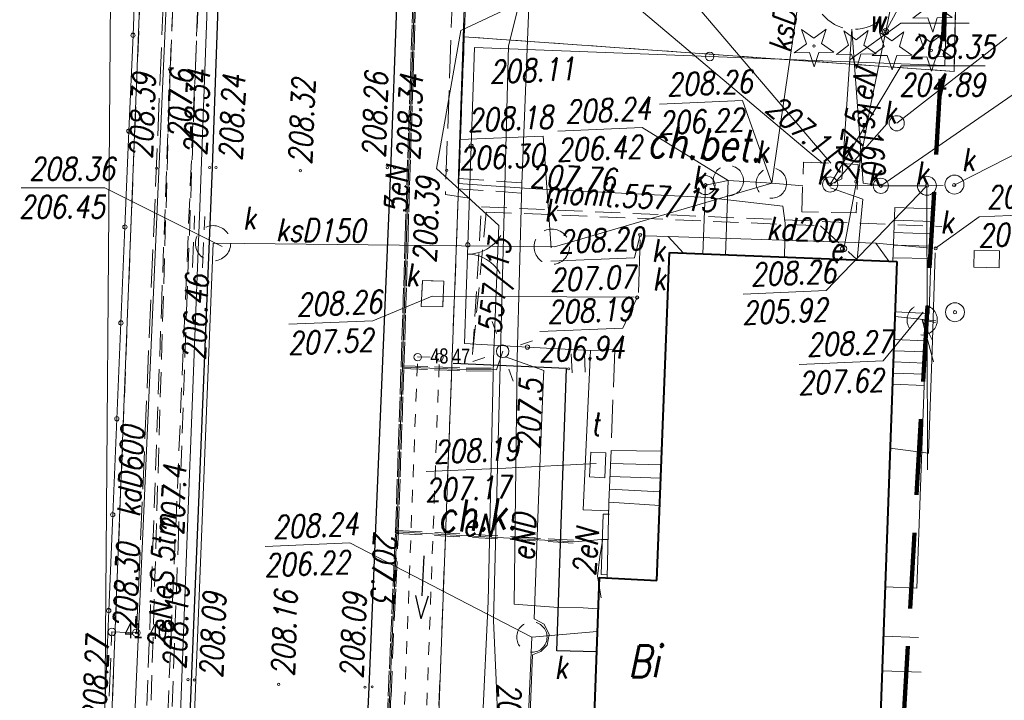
# Model space of a CAD drawing. Extents: x 6591072 to 6591270, y 5674713 to 5675005.
# Tile 20 of 37: x 6591211 to 6591250, y 5674869 to 5674895. Entities that reach past the tile are written whole.
import ezdxf
from ezdxf.enums import TextEntityAlignment as Align

# ---------------------------------------------------------------- set-up
doc = ezdxf.new("R2010")
doc.units = 0
doc.header["$PDMODE"] = 33
doc.header["$PDSIZE"] = 0.3
for name, pattern in [('1', [0]), ('2', [1.5, 1, -0.5]), ('BGT', [0]), ('BPB', [1.5, 1, -0.5]), ('BUD', [0]), ('KOC', [2, 1.5, -0.5]), ('KOJ', [0]), ('KOR', [1, 0.5, -0.5]), ('KOU', [1.5, 1, -0.5]), ('SCH', [0]), ('UBE', [1.5, 1, -0.5]), ('UOK', [1.5, 1, -0.5]), ('UOT', [1.5, 1, -0.5]), ('UPE', [0]), ('UPG', [0]), ('UPK', [0]), ('UPT', [0]), ('UPW', [0]), ('UXE', [1.5, 1, -0.5]), ('UXT', [1.5, 1, -0.5]), ('WRC', [0])]:
    doc.linetypes.add(name, pattern=pattern)
doc.layers.get('0').update_dxf_attribs({"color": 250, "linetype": 'CONTINUOUS', "lineweight": 100})
for name, color, linetype, lineweight in [('Dzialki', 7, '1', 18), ('EBTPO_L_12', 250, '1', 18), ('EBTPO_L_13', 250, '1', 18), ('EBUPP_L_1', 250, 'BUD', 40), ('ENERGETYKA_L_0', 1, 'UXE', 18), ('ENERGETYKA_T_0', 1, 'CONTINUOUS', 18), ('EUZPU_L_3', 142, 'CONTINUOUS', 18), ('Kontury', 90, '1', 18), ('Numery_konturow', 90, 'CONTINUOUS', 13), ('SDROK_T_1', 7, 'CONTINUOUS', 18), ('SDRPK_L_3', 7, 'KOJ', 25), ('SDRPK_L_5', 7, 'KOC', 18), ('SZOPO_L_0', 7, 'BGT', 18), ('SZOPO_L_1', 7, '2', 18), ('SZOPO_T_0', 7, 'CONTINUOUS', 18), ('SZWPW_T_1', 7, 'CONTINUOUS', 25), ('SZZPZ_T_0', 7, 'CONTINUOUS', 18), ('TELEFONY_L_0', 30, 'UXT', 18), ('TELEFONY_T_0', 30, 'CONTINUOUS', 18), ('TELEFONY_T_3', 30, 'CONTINUOUS', 18), ('UEEOA_T_3', 1, 'CONTINUOUS', 18), ('UEEOA_T_9', 1, 'CONTINUOUS', 18), ('UEEOC_T_0', 1, 'CONTINUOUS', 18), ('UEEOC_T_1', 1, 'CONTINUOUS', 18), ('UEEOO_T_0', 1, 'CONTINUOUS', 18), ('UEEOO_T_1', 1, 'CONTINUOUS', 18), ('UEEPB_L_0', 1, 'UBE', 18), ('UEEPB_L_1', 1, 'UBE', 18), ('UEEPON_L_0', 1, 'UPE', 18), ('UEEPON_L_1', 1, 'UPE', 18), ('UGGOC_T_0', 2, 'CONTINUOUS', 18), ('UGGPON_L_1', 2, 'UPG', 18), ('UKKOA_T_13', 36, 'CONTINUOUS', 18), ('UKKOA_T_20', 36, 'CONTINUOUS', 18), ('UKKOA_T_22', 36, 'CONTINUOUS', 18), ('UKKOA_T_24', 36, 'CONTINUOUS', 18), ('UKKOA_T_25', 36, 'CONTINUOUS', 18), ('UKKOA_T_3', 36, 'CONTINUOUS', 18), ('UKKOA_T_4', 36, 'CONTINUOUS', 18), ('UKKOC_T_1', 36, 'CONTINUOUS', 18), ('UKKOC_T_3', 36, 'CONTINUOUS', 18), ('UKKOC_T_4', 36, 'CONTINUOUS', 18), ('UKKOC_T_7', 36, 'CONTINUOUS', 18), ('UKKOC_T_8', 36, 'CONTINUOUS', 18), ('UKKOO_T_0', 36, 'CONTINUOUS', 18), ('UKKOO_T_1', 36, 'CONTINUOUS', 18), ('UKKOO_T_7', 36, 'CONTINUOUS', 18), ('UKKPA_L_1', 36, 'UOK', 18), ('UKKPA_L_4', 36, 'UOK', 18), ('UKKPA_L_5', 36, 'UOK', 18), ('UKKPOD_L_1', 36, 'UPK', 18), ('UKKPOL_L_0', 36, 'UPG', 18), ('UKKPOL_L_1', 36, 'UPG', 18), ('UKKPOM_L_0', 36, 'UPG', 18), ('UKKPOM_L_1', 36, 'UPG', 18), ('UKKPOP_L_0', 36, 'UPG', 18), ('UKKPOP_L_1', 36, 'UPG', 18), ('UTTOA_T_3', 30, 'CONTINUOUS', 18), ('UTTOC_T_3', 30, 'CONTINUOUS', 18), ('UTTOO_T_2', 30, 'CONTINUOUS', 18), ('UTTPA_L_10', 30, '1', 18), ('UTTPA_L_7', 30, 'UOT', 18), ('UTTPOM_L_1', 30, 'UPT', 18), ('UWWOA_T_2', 5, 'CONTINUOUS', 18), ('UWWOA_T_7', 5, 'CONTINUOUS', 18), ('UWWOC_T_2', 5, 'CONTINUOUS', 18), ('UWWPL_L_0', 5, 'UPW', 18), ('UWWPM_L_1', 5, 'UPW', 18), ('WUKOS_T_1', 7, 'CONTINUOUS', 18), ('WWRPH_L_0', 23, '1', 13), ('ZAKRES', 250, '2', 100)]:
    doc.layers.add(name, color=color, linetype=linetype, lineweight=lineweight)
doc.layers.add('KTKR', color=7, linetype='CONTINUOUS', lineweight=25, true_color=0x0a0909)
for name, color, linetype, lineweight, plot in [('PP$$O', 209, 'CONTINUOUS', 13, False), ('PPULO', 181, 'CONTINUOUS', 13, False), ('PPULP', 181, 'CONTINUOUS', 13, False), ('PPUZO', 230, 'CONTINUOUS', 13, False), ('PPUZP', 230, 'CONTINUOUS', 13, False)]:
    doc.layers.add(name, color=color, linetype=linetype, lineweight=lineweight, plot=plot)
doc.styles.add('K1_ACAD', font='romans.shx', dxfattribs={"width": 0.8, "oblique": 12})
doc.styles.add('OPIS_PIK', font='txt', dxfattribs={"width": 0.8, "height": 1.2})
doc.styles.get("Standard").update_dxf_attribs({"font": 'Simplex.SHX', "width": 0.75})

# ---------------------------------------------------------------- blocks, each defined once
blk = doc.blocks.new('other_WSU')
at = {"linetype": 'Continuous'}
blk.add_circle((0, 0), 0.045, dxfattribs=at)
blk = doc.blocks.new('other_LAT')
at = {"linetype": 'Continuous'}
for p, q in [((0, 0.75), (0, 1.25)), ((-1.25, 0), (-0.75, 0)), ((0.75, 0), (1.25, 0)), ((0, -0.75), (0, -1.25))]:
    blk.add_line(p, q, dxfattribs=at)
blk = doc.blocks.new('other_SLS')
at = {"linetype": 'Continuous'}
blk.add_circle((0, 0), 0.25, dxfattribs=at)
blk = doc.blocks.new('ARM')
at = {"linetype": 'Continuous'}
blk.add_circle((0, 0), 0.125, dxfattribs=at)
blk = doc.blocks.new('other_UGE')
at = {"linetype": 'Continuous'}
blk.add_circle((0, 0), 0.0625, dxfattribs=at)
blk = doc.blocks.new('other_UKK')
at = {"linetype": 'Continuous'}
blk.add_circle((0, 0), 0.375, dxfattribs=at)
blk = doc.blocks.new('other_WLZ')
at = {"linetype": 'Continuous'}
blk.add_circle((0, 0), 0.3, dxfattribs=at)
blk = doc.blocks.new('other_UGK')
at = {"linetype": 'Continuous'}
blk.add_circle((0, 0), 0.0625, dxfattribs=at)
blk = doc.blocks.new('other_BGB')
at = {"linetype": 'Continuous'}
for centre, start, end in [((-1.5, 0), 359.9995, 60), ((1.5, 0), 120, 180.0005)]:
    blk.add_arc(centre, 1.5, start, end, dxfattribs=at)
blk = doc.blocks.new('TRA1')
at = {"linetype": 'Continuous'}
for p, q in [((-0.2625, -0.375), (-0.2625, 0.375)), ((0.2625, -0.375), (0.2625, 0.375))]:
    blk.add_line(p, q, dxfattribs=at)
blk = doc.blocks.new('other_DIN')
at = {"linetype": 'Continuous'}
for p, q in [((-0.3012, 0.09375), (-0.4937, 0.6621)), ((-0.4937, 0.6621), (-0.0039, 0.31545)), ((-0.0039, 0.31545), (0.4771, 0.67415)), ((0.4771, 0.67415), (0.2988, 0.1012)), ((-0.78225, -0.26495), (-0.3012, 0.09375)), ((0.2988, 0.1012), (0.7886, -0.24545)), ((-0.18225, -0.2575), (-0.78225, -0.26495)), ((0.01025, -0.82585), (-0.18225, -0.2575)), ((0.1886, -0.2529), (0.01025, -0.82585)), ((0.7886, -0.24545), (0.1886, -0.2529))]:
    blk.add_line(p, q, dxfattribs=at)
blk = doc.blocks.new('other_DIG')
at = {"linetype": 'Continuous'}
for p, q in [((-0.3012, 0.09375), (-0.4937, 0.6621)), ((-0.4937, 0.6621), (-0.0039, 0.31545)), ((-0.0039, 0.31545), (0.4771, 0.67415)), ((0.4771, 0.67415), (0.2988, 0.1012)), ((-0.78225, -0.26495), (-0.3012, 0.09375)), ((0.2988, 0.1012), (0.7886, -0.24545)), ((-0.18225, -0.2575), (-0.78225, -0.26495)), ((0.01025, -0.82585), (-0.18225, -0.2575)), ((0.1886, -0.2529), (0.01025, -0.82585)), ((0.7886, -0.24545), (0.1886, -0.2529))]:
    blk.add_line(p, q, dxfattribs=at)
blk.add_circle((0, 0), 0.045, dxfattribs=at)
blk = doc.blocks.new('other_WLD')
at = {"linetype": 'Continuous'}
for p, q in [((0.5, 0.333), (-0.5, 0.333)), ((-0.5, 0.333), (-0.5, -0.333)), ((0.5, -0.333), (0.5, 0.333)), ((-0.5, -0.333), (0.5, -0.333))]:
    blk.add_line(p, q, dxfattribs=at)
blk = doc.blocks.new('PIK_UL')
at = {"layer": 'PPULP'}
blk.add_point((0, 0), dxfattribs=at)
at = {"layer": 'PP$$O', "oblique": 15, "width": 0.8, "flags": 1}
blk.add_attdef('KOD', (1, -1.3), '', height=0.5, dxfattribs=at)
at = {"layer": 'PPULO', "color": 0, "style": 'OPIS_PIK', "width": 0.8}
blk.add_attdef('NR_PKT', (1, -0.5), '', height=1.2, dxfattribs=at)
blk = doc.blocks.new('PIK_UZ')
at = {"layer": 'PPUZP'}
blk.add_point((0, 0), dxfattribs=at)
at = {"layer": 'PP$$O', "oblique": 15, "width": 0.8, "flags": 1}
blk.add_attdef('KOD', (1, -1.3), '', height=0.5, dxfattribs=at)
at = {"layer": 'PPUZO', "color": 0, "style": 'OPIS_PIK', "width": 0.8}
blk.add_attdef('NR_PKT', (1, -0.5), '', height=1.2, dxfattribs=at)
blk = doc.blocks.new('other_KCI')
at = {"linetype": 'Continuous'}
for p, q in [((0, 0), (1.585, 0)), ((1.585, 0.25), (2.5, 0)), ((1.585, -0.25), (2.5, 0))]:
    blk.add_line(p, q, dxfattribs=at)

msp = doc.modelspace()

# ---------------------------------------------------------------- linework, layer by layer
at = {"layer": 'Dzialki'}
for p, q in [((6591216.91, 5674918.49), (6591213.55, 5674832.79)), ((6591229.77, 5674917.99), (6591228.89, 5674894.8)), ((6591248.29, 5674893.43), (6591248.83, 5674917.26)), ((6591228.89, 5674894.8), (6591226.64, 5674835.34)), ((6591228.89, 5674894.8), (6591248.29, 5674893.43))]:
    msp.add_line(p, q, dxfattribs=at)
at = {"layer": 'EBTPO_L_12', "linetype": 'SCH'}
for p, q in [((6591245.939, 5674888.038), (6591245.858, 5674885.907)), ((6591245.939, 5674888.038), (6591247.453, 5674887.982)), ((6591247.453, 5674887.982), (6591247.375, 5674886.017)), ((6591245.922, 5674887.542), (6591247.433, 5674887.49)), ((6591245.905, 5674887.046), (6591247.414, 5674886.999)), ((6591245.889, 5674886.55), (6591247.394, 5674886.508)), ((6591246.028, 5674885.9), (6591245.858, 5674885.907)), ((6591247.375, 5674886.017), (6591245.872, 5674886.054)), ((6591245.962, 5674883.916), (6591246.028, 5674885.9)), ((6591247.375, 5674886.017), (6591247.306, 5674883.842)), ((6591247.306, 5674883.842), (6591245.962, 5674883.916)), ((6591234.711, 5674878.42), (6591234.616, 5674876.374)), ((6591234.711, 5674878.42), (6591236.714, 5674878.391)), ((6591234.687, 5674877.908), (6591236.694, 5674877.855)), ((6591234.664, 5674877.397), (6591236.673, 5674877.319)), ((6591234.64, 5674876.885), (6591236.653, 5674876.783)), ((6591234.616, 5674876.374), (6591234.554, 5674873.378)), ((6591234.616, 5674876.374), (6591236.632, 5674876.247))]:
    msp.add_line(p, q, dxfattribs=at)
at = {"layer": 'EBTPO_L_13', "linetype": 'SCH'}
for p, q in [((6591247.17, 5674882.767), (6591245.917, 5674882.813)), ((6591247.153, 5674882.324), (6591247.17, 5674882.767)), ((6591247.153, 5674882.324), (6591245.901, 5674882.37)), ((6591247.138, 5674881.882), (6591247.153, 5674882.324)), ((6591247.138, 5674881.882), (6591245.885, 5674881.928)), ((6591247.121, 5674881.44), (6591247.138, 5674881.882)), ((6591247.121, 5674881.44), (6591245.869, 5674881.486)), ((6591247.105, 5674880.998), (6591247.121, 5674881.44)), ((6591247.105, 5674880.998), (6591245.853, 5674881.044)), ((6591246.812, 5674872.971), (6591247.105, 5674880.998)), ((6591246.812, 5674872.971), (6591245.562, 5674873.017))]:
    msp.add_line(p, q, dxfattribs=at)
at = {"layer": 'EBUPP_L_1', "linetype": 'BUD'}
for p, q in [((6591236.518, 5674873.271), (6591237.015, 5674886.253)), ((6591237.015, 5674886.253), (6591246.028, 5674885.9)), ((6591246.028, 5674885.9), (6591244.218, 5674835.937)), ((6591234.231, 5674873.395), (6591233.208, 5674845.716)), ((6591234.231, 5674873.395), (6591236.518, 5674873.271))]:
    msp.add_line(p, q, dxfattribs=at)
at = {"layer": 'ENERGETYKA_L_0', "linetype": 'UXE'}
for p, q in [((6591229.761, 5674887.861), (6591229.216, 5674882.223)), ((6591229.761, 5674887.861), (6591242.996, 5674887.315)), ((6591242.996, 5674887.315), (6591244.454, 5674885.964))]:
    msp.add_line(p, q, dxfattribs=at)
at = {"layer": 'EUZPU_L_3', "linetype": 'KOR'}
for p, q in [((6591227.232, 5674885.153), (6591227.185, 5674884.12)), ((6591228.074, 5674885.128), (6591227.232, 5674885.153)), ((6591228.036, 5674884.106), (6591228.074, 5674885.128)), ((6591226.185, 5674859.373), (6591227.04, 5674882.129)), ((6591227.04, 5674882.132), (6591227.83, 5674882.112)), ((6591227.079, 5674859.338), (6591227.904, 5674882.108))]:
    msp.add_line(p, q, dxfattribs=at)
at = {"layer": 'Kontury', "linetype": 'KOU'}
for p, q in [((6591229.77, 5674917.99), (6591228.89, 5674894.8)), ((6591248.29, 5674893.43), (6591248.58, 5674906.5)), ((6591214.42, 5674855.05), (6591216.23, 5674900.99)), ((6591228.89, 5674894.8), (6591226.55, 5674833.05)), ((6591248.29, 5674893.43), (6591228.89, 5674894.8))]:
    msp.add_line(p, q, dxfattribs=at)
at = {"layer": 'KTKR', "color": 7, "linetype": 'KOC', "lineweight": 18, "flags": 128}
msp.add_lwpolyline([(6591215.73, 5674867.62), (6591214.772, 5674867.657), (6591214.93, 5674871.238), (6591215.899, 5674871.201)], dxfattribs=at)
at = {"layer": 'SDRPK_L_3', "linetype": 'KOJ'}
for p, q in [((6591218.917, 5674889.619), (6591219.91, 5674918.12)), ((6591227.01, 5674917.73), (6591225.968, 5674889.524)), ((6591216.631, 5674834.051), (6591218.917, 5674889.619)), ((6591225.968, 5674889.524), (6591225.104, 5674869.049)), ((6591232.933, 5674881.668), (6591228.451, 5674881.861)), ((6591232.551, 5674870.492), (6591232.933, 5674881.668)), ((6591234.123, 5674870.453), (6591232.551, 5674870.492)), ((6591225.104, 5674869.049), (6591223.636, 5674833.67))]:
    msp.add_line(p, q, dxfattribs=at)
at = {"layer": 'SDRPK_L_5', "linetype": 'KOC'}
for p, q in [((6591217.572, 5674910.356), (6591215.911, 5674871.201)), ((6591228.64, 5674902.66), (6591228.14, 5674888.554)), ((6591228.14, 5674888.554), (6591229.077, 5674888.413)), ((6591234.85, 5674882.421), (6591233.884, 5674882.379)), ((6591234.85, 5674882.421), (6591234.708, 5674878.52))]:
    msp.add_line(p, q, dxfattribs=at)
at = {"layer": 'SZOPO_L_0', "linetype": 'BGT'}
for p, q in [((6591248.14, 5674901.51), (6591247.93, 5674893.66)), ((6591238.61, 5674894.02), (6591229.29, 5674894.38)), ((6591247.93, 5674893.66), (6591238.61, 5674894.02)), ((6591233.598, 5674876.071), (6591233.884, 5674882.379)), ((6591234.631, 5674876.034), (6591233.598, 5674876.071))]:
    msp.add_line(p, q, dxfattribs=at)
msp.add_circle((6591238.61, 5674894.02), 0.17, dxfattribs=at)
at = {"layer": 'SZOPO_L_1', "linetype": 'BGT'}
for p, q in [((6591215.767, 5674894.862), (6591215.928, 5674898.659)), ((6591215.607, 5674891.066), (6591215.767, 5674894.862)), ((6591229.159, 5674890.47), (6591229.29, 5674894.38)), ((6591215.447, 5674887.269), (6591215.607, 5674891.066)), ((6591229.029, 5674886.56), (6591229.159, 5674890.47)), ((6591215.287, 5674883.472), (6591215.447, 5674887.269)), ((6591228.898, 5674882.651), (6591229.029, 5674886.56)), ((6591215.127, 5674879.675), (6591215.287, 5674883.472)), ((6591231.391, 5674882.515), (6591228.898, 5674882.651)), ((6591233.884, 5674882.379), (6591231.391, 5674882.515)), ((6591214.966, 5674875.879), (6591215.127, 5674879.675)), ((6591214.806, 5674872.082), (6591214.966, 5674875.879)), ((6591214.646, 5674868.285), (6591214.806, 5674872.082))]:
    msp.add_line(p, q, dxfattribs=at)
for centre in [(6591215.767, 5674894.862), (6591215.607, 5674891.066), (6591229.159, 5674890.47), (6591215.447, 5674887.269), (6591229.029, 5674886.56), (6591215.287, 5674883.472), (6591231.391, 5674882.515), (6591215.127, 5674879.675), (6591214.966, 5674875.879), (6591214.806, 5674872.082)]:
    msp.add_circle(centre, 0.085, dxfattribs=at)
at = {"layer": 'TELEFONY_L_0', "linetype": 'UXT'}
for p, q in [((6591229.216, 5674882.223), (6591229.572, 5674888.064)), ((6591229.572, 5674888.064), (6591247.811, 5674887.284))]:
    msp.add_line(p, q, dxfattribs=at)
at = {"layer": 'UEEPB_L_0', "linetype": 'UBE'}
for p, q in [((6591226.858, 5674896.341), (6591226.822, 5674895.272)), ((6591226.968, 5674896.338), (6591226.932, 5674895.269)), ((6591226.822, 5674895.272), (6591226.787, 5674894.204)), ((6591226.932, 5674895.269), (6591226.897, 5674894.2)), ((6591226.787, 5674894.204), (6591226.752, 5674893.135)), ((6591226.897, 5674894.2), (6591226.862, 5674893.132)), ((6591226.752, 5674893.135), (6591226.716, 5674892.066)), ((6591226.862, 5674893.132), (6591226.826, 5674892.063)), ((6591226.716, 5674892.066), (6591226.681, 5674890.998)), ((6591226.826, 5674892.063), (6591226.791, 5674890.994)), ((6591226.681, 5674890.998), (6591226.646, 5674889.929)), ((6591226.791, 5674890.994), (6591226.756, 5674889.926)), ((6591226.646, 5674889.929), (6591226.61, 5674888.86)), ((6591226.756, 5674889.926), (6591226.72, 5674888.857)), ((6591228.666, 5674889.185), (6591231.467, 5674888.992)), ((6591226.61, 5674888.86), (6591226.575, 5674887.792)), ((6591226.72, 5674888.857), (6591226.685, 5674887.788)), ((6591228.639, 5674888.786), (6591231.44, 5674888.593)), ((6591218.122, 5674885.669), (6591218.207, 5674887.705)), ((6591218.522, 5674885.653), (6591218.607, 5674887.688)), ((6591226.55, 5674886.897), (6591226.575, 5674887.792)), ((6591226.66, 5674886.893), (6591226.685, 5674887.788)), ((6591226.525, 5674886.002), (6591226.55, 5674886.897)), ((6591226.635, 5674885.998), (6591226.66, 5674886.893)), ((6591226.49, 5674884.932), (6591226.525, 5674886.002)), ((6591226.6, 5674884.928), (6591226.635, 5674885.998)), ((6591226.455, 5674883.862), (6591226.49, 5674884.932)), ((6591226.565, 5674883.858), (6591226.6, 5674884.928)), ((6591226.42, 5674882.792), (6591226.455, 5674883.862)), ((6591226.53, 5674882.788), (6591226.565, 5674883.858)), ((6591226.385, 5674881.722), (6591226.42, 5674882.792)), ((6591226.495, 5674881.718), (6591226.53, 5674882.788)), ((6591226.348, 5674880.635), (6591226.385, 5674881.722)), ((6591226.438, 5674881.665), (6591227.703, 5674881.62)), ((6591226.442, 5674881.775), (6591227.707, 5674881.73)), ((6591226.458, 5674880.631), (6591226.495, 5674881.718)), ((6591227.703, 5674881.62), (6591228.968, 5674881.575)), ((6591227.707, 5674881.73), (6591228.972, 5674881.685)), ((6591228.97, 5674881.685), (6591230.17, 5674881.675)), ((6591228.97, 5674881.575), (6591230.17, 5674881.565)), ((6591226.312, 5674879.549), (6591226.348, 5674880.635)), ((6591226.422, 5674879.545), (6591226.458, 5674880.631)), ((6591226.275, 5674878.462), (6591226.312, 5674879.549)), ((6591226.385, 5674878.458), (6591226.422, 5674879.545)), ((6591226.238, 5674877.375), (6591226.275, 5674878.462)), ((6591226.348, 5674877.371), (6591226.385, 5674878.458)), ((6591226.202, 5674876.289), (6591226.238, 5674877.375)), ((6591226.312, 5674876.285), (6591226.348, 5674877.371)), ((6591226.165, 5674875.202), (6591226.202, 5674876.289)), ((6591226.275, 5674875.198), (6591226.312, 5674876.285)), ((6591226.116, 5674874.117), (6591226.165, 5674875.202)), ((6591226.178, 5674873.028), (6591226.278, 5674875.2)), ((6591226.217, 5674875.136), (6591233.247, 5674874.755)), ((6591226.223, 5674875.255), (6591233.255, 5674874.872)), ((6591230.91, 5674874.995), (6591232.081, 5674874.93)), ((6591226.068, 5674873.032), (6591226.116, 5674874.117)), ((6591226.019, 5674871.947), (6591226.068, 5674873.032)), ((6591226.129, 5674871.943), (6591226.178, 5674873.028)), ((6591225.971, 5674870.862), (6591226.019, 5674871.947)), ((6591225.988, 5674868.683), (6591226.122, 5674871.959)), ((6591225.922, 5674869.777), (6591225.971, 5674870.862)), ((6591225.874, 5674868.692), (6591225.922, 5674869.777)), ((6591225.825, 5674867.607), (6591225.874, 5674868.692)), ((6591225.9, 5674866.537), (6591225.984, 5674868.688))]:
    msp.add_line(p, q, dxfattribs=at)
at = {"layer": 'UEEPB_L_1', "linetype": 'UBE'}
for p, q in [((6591217.24, 5674893.52), (6591218.77, 5674928.79)), ((6591219.68, 5674928.79), (6591218.21, 5674893.01)), ((6591217.603, 5674902.171), (6591217.23, 5674893.291)), ((6591218.602, 5674902.129), (6591218.23, 5674893.249)), ((6591217.24, 5674893.52), (6591216.11, 5674856.06)), ((6591216.89, 5674883.968), (6591217.23, 5674893.288)), ((6591216.63, 5674855.93), (6591218.21, 5674893.01)), ((6591217.89, 5674883.932), (6591218.23, 5674893.252)), ((6591216.55, 5674874.648), (6591216.89, 5674883.968)), ((6591217.55, 5674874.612), (6591217.89, 5674883.932)), ((6591216.21, 5674865.328), (6591216.55, 5674874.648)), ((6591217.21, 5674865.292), (6591217.55, 5674874.612))]:
    msp.add_line(p, q, dxfattribs=at)
at = {"layer": 'UEEPON_L_0', "linetype": 'UPE'}
for p, q in [((6591226.63, 5674887.79), (6591227.16, 5674903.82)), ((6591244.97, 5674892), (6591245.81, 5674896.12)), ((6591244.42, 5674889.06), (6591244.97, 5674892)), ((6591243.92, 5674886.41), (6591244.42, 5674889.06)), ((6591226.58, 5674886), (6591226.63, 5674887.79)), ((6591226.44, 5674881.72), (6591226.58, 5674886)), ((6591230.17, 5674881.62), (6591230.41, 5674882.35)), ((6591226.22, 5674875.2), (6591226.44, 5674881.72)), ((6591226.44, 5674881.72), (6591228.97, 5674881.63)), ((6591228.97, 5674881.63), (6591230.17, 5674881.62)), ((6591234.396, 5674875.904), (6591234.316, 5674873.509)), ((6591234.646, 5674875.895), (6591234.396, 5674875.904)), ((6591225.54, 5674860.01), (6591226.22, 5674875.2)), ((6591226.22, 5674875.2), (6591233.25, 5674874.81)), ((6591233.25, 5674874.81), (6591234.32, 5674874.89)), ((6591234.359, 5674874.862), (6591234.257, 5674874.207)), ((6591234.32, 5674874.89), (6591234.59, 5674874.9)), ((6591234.257, 5674874.207), (6591234.169, 5674873.443)), ((6591234.169, 5674873.443), (6591234.305, 5674872.587)), ((6591234.316, 5674873.509), (6591234.557, 5674873.499))]:
    msp.add_line(p, q, dxfattribs=at)
at = {"layer": 'UEEPON_L_1', "linetype": 'UPE'}
for p, q in [((6591219.176, 5674908.647), (6591218.407, 5674887.696)), ((6591231.752, 5674903.406), (6591231.165, 5674888.973)), ((6591228.653, 5674888.986), (6591228.986, 5674898.995)), ((6591231.453, 5674888.793), (6591228.653, 5674888.986)), ((6591231.165, 5674888.973), (6591230.978, 5674882.064)), ((6591238.525, 5674888.438), (6591231.453, 5674888.793)), ((6591243.394, 5674888.813), (6591244.674, 5674888.376)), ((6591241.502, 5674888.093), (6591238.525, 5674888.438)), ((6591244.674, 5674888.376), (6591244.457, 5674885.962)), ((6591241.601, 5674887.416), (6591241.502, 5674888.093)), ((6591218.407, 5674887.696), (6591218.322, 5674885.661)), ((6591241.571, 5674886.075), (6591241.601, 5674887.416)), ((6591218.322, 5674885.661), (6591218.032, 5674878.131)), ((6591230.521, 5674882.129), (6591232.036, 5674881.581)), ((6591230.978, 5674882.064), (6591230.862, 5674872.333)), ((6591232.028, 5674881.368), (6591231.835, 5674876.472)), ((6591232.036, 5674881.581), (6591232.028, 5674881.368)), ((6591218.032, 5674878.131), (6591218.021, 5674877.836)), ((6591218.021, 5674877.836), (6591217.551, 5674865.35)), ((6591231.835, 5674876.472), (6591231.652, 5674871.753)), ((6591230.862, 5674872.333), (6591232.609, 5674872.198)), ((6591232.609, 5674872.198), (6591233.604, 5674872.185)), ((6591233.604, 5674872.185), (6591234.184, 5674872.145)), ((6591231.652, 5674871.753), (6591232.05, 5674871.539)), ((6591232.05, 5674871.539), (6591232.255, 5674871.129)), ((6591232.255, 5674871.129), (6591232.175, 5674870.719)), ((6591232.175, 5674870.719), (6591231.925, 5674870.465)), ((6591231.591, 5674870.324), (6591231.416, 5674865.794)), ((6591231.925, 5674870.465), (6591231.591, 5674870.324))]:
    msp.add_line(p, q, dxfattribs=at)
at = {"layer": 'UGGPON_L_1', "linetype": 'UPG'}
for p, q in [((6591231.581, 5674898.222), (6591230.646, 5674894.444)), ((6591230.646, 5674894.444), (6591230.048, 5674871.689)), ((6591230.048, 5674871.689), (6591230.147, 5674869.328)), ((6591230.147, 5674869.328), (6591230.288, 5674865.953))]:
    msp.add_line(p, q, dxfattribs=at)
at = {"layer": 'UKKOC_T_3', "linetype": 'Continuous'}
for p, q in [((6591247.558, 5674886.425), (6591249.286, 5674887.67)), ((6591249.286, 5674887.67), (6591252.573, 5674887.808)), ((6591235.855, 5674886.955), (6591235.637, 5674886.054)), ((6591232.317, 5674885.915), (6591235.637, 5674886.054)), ((6591227.618, 5674884.529), (6591225.263, 5674883.554)), ((6591235.738, 5674884.478), (6591235.169, 5674883.265)), ((6591221.943, 5674883.415), (6591225.263, 5674883.554)), ((6591247.063, 5674883.902), (6591245.475, 5674881.968)), ((6591231.882, 5674883.128), (6591235.169, 5674883.265)), ((6591242.156, 5674881.829), (6591245.475, 5674881.968)), ((6591221.008, 5674874.618), (6591224.359, 5674874.758)), ((6591231.567, 5674871.031), (6591224.359, 5674874.758))]:
    msp.add_line(p, q, dxfattribs=at)
at = {"layer": 'UKKOC_T_4', "linetype": 'Continuous'}
for p, q in [((6591245.39, 5674888.9), (6591252.633, 5674893.907)), ((6591243.38, 5674888.95), (6591246.198, 5674893.646)), ((6591246.198, 5674893.646), (6591249.521, 5674893.646)), ((6591211.335, 5674888.821), (6591214.657, 5674888.821)), ((6591219.298, 5674886.492), (6591214.657, 5674888.821))]:
    msp.add_line(p, q, dxfattribs=at)
at = {"layer": 'UKKOC_T_7', "linetype": 'Continuous'}
for p, q in [((6591236.623, 5674892.134), (6591239.909, 5674892.272)), ((6591241.071, 5674889.004), (6591239.909, 5674892.272)), ((6591232.589, 5674891.062), (6591235.941, 5674891.203)), ((6591239.348, 5674889.104), (6591235.941, 5674891.203)), ((6591248.294, 5674888.928), (6591251.862, 5674890.741)), ((6591247.214, 5674888.902), (6591243.222, 5674884.75)), ((6591239.935, 5674884.613), (6591243.222, 5674884.75))]:
    msp.add_line(p, q, dxfattribs=at)
at = {"layer": 'UKKOC_T_8', "linetype": 'Continuous'}
for p, q in [((6591246.019, 5674891.375), (6591250.378, 5674894.768)), ((6591228.721, 5674890.726), (6591232.007, 5674890.863)), ((6591232.332, 5674886.448), (6591232.007, 5674890.863))]:
    msp.add_line(p, q, dxfattribs=at)
at = {"layer": 'UKKOO_T_1', "linetype": 'Continuous'}
for p, q in [((6591244.16, 5674893.886), (6591246.185, 5674895.333)), ((6591246.185, 5674895.333), (6591248.888, 5674895.333))]:
    msp.add_line(p, q, dxfattribs=at)
at = {"layer": 'UKKPA_L_1', "linetype": 'UOK'}
for p, q in [((6591227.185, 5674884.12), (6591227.232, 5674885.153)), ((6591227.232, 5674885.153), (6591228.074, 5674885.128)), ((6591228.074, 5674885.128), (6591228.036, 5674884.106)), ((6591228.036, 5674884.106), (6591227.185, 5674884.12))]:
    msp.add_line(p, q, dxfattribs=at)
for centre in [(6591247.026, 5674883.59), (6591231.567, 5674871.031)]:
    msp.add_circle(centre, 0.6, dxfattribs=at)
at = {"layer": 'UKKPA_L_4', "linetype": 'UOK'}
msp.add_circle((6591244.328, 5674896.72), 1.626, dxfattribs=at)
at = {"layer": 'UKKPA_L_5', "linetype": 'UOK'}
for p, q in [((6591242.263, 5674887.864), (6591242.32, 5674889.839)), ((6591242.32, 5674889.839), (6591244.486, 5674889.749)), ((6591244.486, 5674889.749), (6591244.416, 5674887.824)), ((6591244.416, 5674887.824), (6591242.263, 5674887.864))]:
    msp.add_line(p, q, dxfattribs=at)
for centre, radius in [((6591239.348, 5674889.104), 0.6), ((6591241.054, 5674889.005), 0.6), ((6591218.938, 5674886.623), 0.7), ((6591232.355, 5674886.486), 0.7)]:
    msp.add_circle(centre, radius, dxfattribs=at)
at = {"layer": 'UKKPOD_L_1', "linetype": 'UPK'}
for p, q in [((6591247.558, 5674883.488), (6591247.026, 5674883.59)), ((6591234.152, 5674871.259), (6591231.567, 5674871.031)), ((6591245.491, 5674871.068), (6591246.883, 5674871.018)), ((6591246.981, 5674869.641), (6591245.441, 5674869.694))]:
    msp.add_line(p, q, dxfattribs=at)
at = {"layer": 'UKKPOL_L_0', "linetype": 'UPK'}
for p, q in [((6591245.62, 5674891.358), (6591243.556, 5674889.009)), ((6591239.348, 5674889.104), (6591238.445, 5674888.926)), ((6591238.445, 5674888.926), (6591238.339, 5674886.201)), ((6591247.214, 5674888.902), (6591243.329, 5674888.93))]:
    msp.add_line(p, q, dxfattribs=at)
at = {"layer": 'UKKPOL_L_1', "linetype": 'UPK'}
for p, q in [((6591241.071, 5674889.004), (6591242.719, 5674900.311)), ((6591232.468, 5674886.484), (6591241.071, 5674889.004)), ((6591239.238, 5674886.166), (6591239.348, 5674889.104)), ((6591239.348, 5674889.104), (6591241.071, 5674889.004)), ((6591241.071, 5674889.004), (6591242.293, 5674888.899)), ((6591218.938, 5674886.622), (6591232.468, 5674886.484))]:
    msp.add_line(p, q, dxfattribs=at)
at = {"layer": 'UKKPOM_L_0', "linetype": 'UPK'}
for p, q in [((6591235.795, 5674884.679), (6591235.859, 5674886.766)), ((6591236.064, 5674886.919), (6591236.968, 5674886.892)), ((6591236.968, 5674886.892), (6591237.574, 5674886.231)), ((6591236.968, 5674886.892), (6591245.187, 5674886.626)), ((6591245.187, 5674886.626), (6591245.707, 5674885.913)), ((6591245.187, 5674886.626), (6591247.357, 5674886.428)), ((6591247.54, 5674886.244), (6591247.431, 5674882.776)), ((6591227.618, 5674884.529), (6591235.623, 5674884.486))]:
    msp.add_line(p, q, dxfattribs=at)
at = {"layer": 'UKKPOM_L_1', "linetype": 'UPK'}
for p, q in [((6591215.424, 5674858.608), (6591217.688, 5674909.657)), ((6591247.474, 5674881.931), (6591247.026, 5674883.59)), ((6591247.431, 5674882.776), (6591247.026, 5674883.59)), ((6591247.278, 5674878.306), (6591247.431, 5674882.776)), ((6591230.433, 5674845.059), (6591231.567, 5674871.031))]:
    msp.add_line(p, q, dxfattribs=at)
at = {"layer": 'UKKPOP_L_0', "linetype": 'UPK'}
for p, q in [((6591244.24, 5674895.1), (6591243.85, 5674889.17)), ((6591244.24, 5674895.1), (6591244.69, 5674889.01)), ((6591243.85, 5674889.17), (6591243.38, 5674888.95)), ((6591244.69, 5674889.01), (6591245.39, 5674888.9)), ((6591245.39, 5674888.9), (6591247.214, 5674888.902)), ((6591247.214, 5674888.902), (6591247.852, 5674888.917)), ((6591247.242, 5674877.65), (6591247.214, 5674888.902)), ((6591247.562, 5674883.554), (6591245.95, 5674883.731))]:
    msp.add_line(p, q, dxfattribs=at)
at = {"layer": 'UKKPOP_L_1', "linetype": 'UPK'}
for p, q in [((6591235.407, 5674899.198), (6591243.403, 5674889.794)), ((6591242.554, 5674890.237), (6591234.271, 5674897.218)), ((6591243.072, 5674889.8), (6591242.554, 5674890.237)), ((6591218.938, 5674886.622), (6591218.045, 5674864.199))]:
    msp.add_line(p, q, dxfattribs=at)
at = {"layer": 'UTTOC_T_3', "linetype": 'Continuous'}
for p in [(6591227.376, 5674877.59), (6591234.116, 5674877.901)]:
    msp.add_line(p, (6591230.533, 5674877.723), dxfattribs=at)
at = {"layer": 'UTTPA_L_10', "linetype": 'UPT'}
for p, q in [((6591233.85, 5674877.371), (6591233.899, 5674878.353)), ((6591233.899, 5674878.353), (6591234.499, 5674878.323)), ((6591234.499, 5674878.323), (6591234.45, 5674877.341)), ((6591234.45, 5674877.341), (6591233.85, 5674877.371))]:
    msp.add_line(p, q, dxfattribs=at)
at = {"layer": 'UTTPA_L_7', "linetype": 'UOT'}
for p, q in [((6591233.899, 5674878.353), (6591233.85, 5674877.371)), ((6591234.499, 5674878.323), (6591233.899, 5674878.353)), ((6591234.45, 5674877.341), (6591234.499, 5674878.323)), ((6591233.85, 5674877.371), (6591234.45, 5674877.341))]:
    msp.add_line(p, q, dxfattribs=at)
at = {"layer": 'UTTPOM_L_1', "linetype": 'UPT'}
msp.add_line((6591247.278, 5674878.313), (6591245.761, 5674878.507), dxfattribs=at)
at = {"layer": 'UWWPL_L_0', "linetype": 'UPW'}
msp.add_line((6591247.14, 5674897.9), (6591245.58, 5674895), dxfattribs=at)
at = {"layer": 'UWWPM_L_1', "linetype": 'UPW'}
for p, q in [((6591228.753, 5674895.054), (6591232.295, 5674896.715)), ((6591227.787, 5674889.58), (6591228.753, 5674895.054)), ((6591230.263, 5674887.332), (6591227.787, 5674889.58)), ((6591230.047, 5674882.034), (6591230.263, 5674887.332)), ((6591229.836, 5674872.44), (6591230.047, 5674882.034)), ((6591229.548, 5674866.31), (6591229.836, 5674872.44))]:
    msp.add_line(p, q, dxfattribs=at)
at = {"layer": 'WWRPH_L_0', "linetype": 'WRC'}
msp.add_line((6591214.884, 5674896.616), (6591214.589, 5674859.343), dxfattribs=at)
at = {"layer": 'ZAKRES', "linetype": 'BPB', "ltscale": 3}
msp.add_lwpolyline([(6591165.185, 5674987.457), (6591158.691, 5674859.807), (6591109.553, 5674863.045), (6591110.755, 5674725.53), (6591237.72, 5674719.424), (6591252.958, 5674983.187)], close=True, dxfattribs=at)

# ---------------------------------------------------------------- block references
at = {"layer": 'PPULP', "xscale": 0.5, "yscale": 0.5, "zscale": 0.5}
for p, values in [((6591214.93, 5674871.238, 208.299), {'NR_PKT': '41'}), ((6591215.899, 5674871.201, 208.299), {'NR_PKT': '40'})]:
    msp.add_blockref('PIK_UL', p, dxfattribs=at).add_auto_attribs(values)
at = {"layer": 'PPUZP', "xscale": 0.5, "yscale": 0.5, "zscale": 0.5}
for p, values in [((6591227.046, 5674882.115, 208.251), {'NR_PKT': '48'}), ((6591227.903, 5674882.107, 208.266), {'NR_PKT': '47'})]:
    msp.add_blockref('PIK_UZ', p, dxfattribs=at).add_auto_attribs(values)
at = {"layer": 'SZOPO_T_0', "rotation": 268.9836311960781}
msp.add_blockref('other_BGB', (6591229.026, 5674886.199), dxfattribs=at)
at = {"layer": 'SZOPO_T_0', "color": 253, "rotation": 268.9836311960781}
msp.add_blockref('other_BGB', (6591229.026, 5674886.199), dxfattribs=at)
at = {"layer": 'SZWPW_T_1', "color": 253, "rotation": 267.1879521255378}
msp.add_blockref('other_KCI', (6591227.284, 5674874.248), dxfattribs=at)
at = {"layer": 'SZZPZ_T_0'}
for name, p in [('other_DIN', (6591247.432, 5674895.804)), ('other_DIG', (6591242.74, 5674894.43)), ('other_DIN', (6591244.412, 5674894.369)), ('other_DIN', (6591245.828, 5674894.317)), ('other_DIG', (6591247.39, 5674894.26))]:
    msp.add_blockref(name, p, dxfattribs=at)
at = {"layer": 'SZZPZ_T_0', "color": 253}
for name, p in [('other_DIN', (6591247.432, 5674895.804)), ('other_DIG', (6591242.74, 5674894.43)), ('other_DIN', (6591244.412, 5674894.369)), ('other_DIN', (6591245.828, 5674894.317)), ('other_DIG', (6591247.39, 5674894.26))]:
    msp.add_blockref(name, p, dxfattribs=at)
at = {"layer": 'SZZPZ_T_0', "rotation": 2.397768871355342}
msp.add_blockref('TRA1', (6591233.405, 5674881.882), dxfattribs=at)
at = {"layer": 'SZZPZ_T_0', "color": 253, "rotation": 2.397768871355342}
msp.add_blockref('TRA1', (6591233.405, 5674881.882), dxfattribs=at)
at = {"layer": 'TELEFONY_T_3', "color": 253, "rotation": 358.7774672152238}
msp.add_blockref('other_WLD', (6591249.578, 5674885.999), dxfattribs=at)
at = {"layer": 'UEEOA_T_9'}
for name, p in [('ARM', (6591243.92, 5674886.41)), ('other_SLS', (6591230.41, 5674882.35))]:
    msp.add_blockref(name, p, dxfattribs=at)
at = {"layer": 'UEEOA_T_9', "color": 253}
for name, p in [('ARM', (6591243.92, 5674886.41)), ('other_SLS', (6591230.41, 5674882.35))]:
    msp.add_blockref(name, p, dxfattribs=at)
at = {"layer": 'UEEOA_T_9', "rotation": 289.2900021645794}
msp.add_blockref('other_LAT', (6591230.41, 5674882.35), dxfattribs=at)
at = {"layer": 'UEEOA_T_9', "color": 253, "rotation": 289.2900021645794}
msp.add_blockref('other_LAT', (6591230.41, 5674882.35), dxfattribs=at)
at = {"layer": 'UEEOC_T_0'}
for p in [(6591244.42, 5674889.06), (6591226.22, 5674875.2)]:
    msp.add_blockref('other_UGE', p, dxfattribs=at)
at = {"layer": 'UEEOC_T_0', "color": 253}
for p in [(6591244.42, 5674889.06), (6591226.22, 5674875.2)]:
    msp.add_blockref('other_UGE', p, dxfattribs=at)
at = {"layer": 'UEEOC_T_1'}
msp.add_blockref('other_UGE', (6591217.24, 5674893.52), dxfattribs=at)
at = {"layer": 'UEEOC_T_1', "color": 253}
msp.add_blockref('other_UGE', (6591217.24, 5674893.52), dxfattribs=at)
at = {"layer": 'UKKOA_T_13'}
for p in [(6591243.38, 5674888.95), (6591245.39, 5674888.9)]:
    msp.add_blockref('other_WLZ', p, dxfattribs=at)
at = {"layer": 'UKKOA_T_13', "color": 253}
for p in [(6591243.38, 5674888.95), (6591245.39, 5674888.9)]:
    msp.add_blockref('other_WLZ', p, dxfattribs=at)
at = {"layer": 'UKKOA_T_20'}
for p, rotation in [((6591238.445, 5674888.926), 2.398069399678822), ((6591247.214, 5674888.902), 2.398615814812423), ((6591248.303, 5674888.948), 2.398670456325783)]:
    msp.add_blockref('other_UKK', p, dxfattribs=dict(at, rotation=rotation))
at = {"layer": 'UKKOA_T_20', "color": 253}
for p, rotation in [((6591238.445, 5674888.926), 2.398069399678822), ((6591247.214, 5674888.902), 2.398615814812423), ((6591248.303, 5674888.948), 2.398670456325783), ((6591248.325, 5674883.894), 2.398588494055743)]:
    msp.add_blockref('other_UKK', p, dxfattribs=dict(at, rotation=rotation))
at = {"layer": 'UKKOA_T_22', "rotation": 2.398588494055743}
msp.add_blockref('other_WLZ', (6591246.019, 5674891.375), dxfattribs=at)
at = {"layer": 'UKKOA_T_22', "color": 253, "rotation": 2.398588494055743}
msp.add_blockref('other_WLZ', (6591246.019, 5674891.375), dxfattribs=at)
at = {"layer": 'UKKOC_T_3'}
for p, rotation in [((6591235.855, 5674886.955), 272.3993541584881), ((6591247.558, 5674886.425), 272.3992721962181), ((6591235.738, 5674884.478), 272.3993814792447)]:
    msp.add_blockref('other_UGK', p, dxfattribs=dict(at, rotation=rotation))
at = {"layer": 'UKKOC_T_3', "color": 253}
for p, rotation in [((6591235.855, 5674886.955), 272.3993541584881), ((6591247.558, 5674886.425), 272.3992721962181), ((6591235.738, 5674884.478), 272.3993814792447)]:
    msp.add_blockref('other_UGK', p, dxfattribs=dict(at, rotation=rotation))
at = {"layer": 'UKKOC_T_4'}
for p in [(6591243.38, 5674888.95), (6591245.39, 5674888.9)]:
    msp.add_blockref('other_UGK', p, dxfattribs=at)
at = {"layer": 'UKKOC_T_4', "color": 253}
for p in [(6591243.38, 5674888.95), (6591245.39, 5674888.9)]:
    msp.add_blockref('other_UGK', p, dxfattribs=at)
at = {"layer": 'UKKOC_T_7'}
for p, rotation in [((6591238.445, 5674888.926), 2.398069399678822), ((6591247.214, 5674888.902), 2.398615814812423), ((6591248.294, 5674888.928), 2.398670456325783)]:
    msp.add_blockref('other_UGK', p, dxfattribs=dict(at, rotation=rotation))
at = {"layer": 'UKKOC_T_7', "color": 253}
for p, rotation in [((6591238.445, 5674888.926), 2.398069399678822), ((6591247.214, 5674888.902), 2.398615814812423), ((6591248.294, 5674888.928), 2.398670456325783)]:
    msp.add_blockref('other_UGK', p, dxfattribs=dict(at, rotation=rotation))
at = {"layer": 'UKKOC_T_8', "color": 253, "rotation": 2.398588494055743}
msp.add_blockref('other_UGK', (6591248.325, 5674883.894), dxfattribs=at)
at = {"layer": 'UWWOA_T_7'}
msp.add_blockref('ARM', (6591245.58, 5674895), dxfattribs=at)
at = {"layer": 'UWWOA_T_7', "color": 253}
msp.add_blockref('ARM', (6591245.58, 5674895), dxfattribs=at)
at = {"layer": 'UWWOC_T_2', "rotation": 269.9999974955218}
msp.add_blockref('other_UGE', (6591245.58, 5674895), dxfattribs=at)
at = {"layer": 'UWWOC_T_2', "color": 253, "rotation": 269.9999974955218}
msp.add_blockref('other_UGE', (6591245.58, 5674895), dxfattribs=at)
at = {"layer": 'WUKOS_T_1'}
for p, rotation in [((6591216.706, 5674889.597), 2.396703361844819), ((6591218.805, 5674889.624), 2.396812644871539), ((6591219.055, 5674889.625), 2.39683996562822), ((6591222.395, 5674889.495), 2.39703121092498), ((6591225.841, 5674889.621), 2.39724977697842), ((6591226.128, 5674889.622), 2.39724977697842), ((6591228.19, 5674889.507), 2.39738638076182), ((6591233.025, 5674881.652), 2.397741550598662), ((6591217.947, 5674869.352), 2.39722245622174), ((6591218.19, 5674869.332), 2.39724977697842), ((6591221.536, 5674869.16), 2.39735906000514), ((6591225.24, 5674869.063), 2.397522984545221), ((6591224.956, 5674869.051), 2.397495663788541)]:
    msp.add_blockref('other_WSU', p, dxfattribs=dict(at, rotation=rotation))
at = {"layer": 'WUKOS_T_1', "color": 253}
for p, rotation in [((6591216.706, 5674889.597), 2.396703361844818), ((6591218.805, 5674889.624), 2.39681264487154), ((6591219.055, 5674889.625), 2.39683996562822), ((6591222.395, 5674889.495), 2.39703121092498), ((6591225.841, 5674889.621), 2.39724977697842), ((6591226.128, 5674889.622), 2.39724977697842), ((6591228.19, 5674889.507), 2.397386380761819), ((6591233.025, 5674881.652), 2.397741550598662), ((6591215.899, 5674871.201), 2.3971404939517), ((6591217.947, 5674869.352), 2.39722245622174), ((6591218.19, 5674869.332), 2.39724977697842), ((6591221.536, 5674869.16), 2.39735906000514), ((6591225.24, 5674869.063), 2.397522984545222), ((6591224.956, 5674869.051), 2.397495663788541)]:
    msp.add_blockref('other_WSU', p, dxfattribs=dict(at, rotation=rotation))

# ---------------------------------------------------------------- texts
at = {"layer": 'ENERGETYKA_T_0', "style": 'K1_ACAD', "oblique": 12, "width": 0.8}
msp.add_text('557/13', height=0.9, rotation=83.4922, dxfattribs=at).set_placement((6591230.329, 5674883.009))
at = {"layer": 'Numery_konturow', "style": 'K1_ACAD', "oblique": 12, "width": 0.8}
msp.add_text('Bi', height=1.25, dxfattribs=at).set_placement((6591235.375, 5674870.694), align=Align.TOP_LEFT)
at = {"layer": 'SDROK_T_1', "style": 'K1_ACAD', "oblique": 12, "width": 0.8}
for s, rotation, p in [('ch.bet.', 357.6533, (6591236.111, 5674890.038)), ('ch.k.', 2.3976, (6591227.832, 5674875.176))]:
    msp.add_text(s, height=1.25, rotation=rotation, dxfattribs=at).set_placement(p)
at = {"layer": 'TELEFONY_T_0', "style": 'K1_ACAD', "oblique": 12, "width": 0.8}
msp.add_text('monit.557/13', height=0.9, rotation=356.9774, dxfattribs=at).set_placement((6591232.054, 5674888.221))
at = {"layer": 'UEEOA_T_3', "style": 'K1_ACAD', "oblique": 12, "width": 0.8}
msp.add_text('e', height=0.9, dxfattribs=at).set_placement((6591243.92, 5674886.41), align=Align.MIDDLE_RIGHT)
at = {"layer": 'UEEOC_T_0', "style": 'K1_ACAD', "oblique": 12, "width": 0.8}
for s, rotation, p in [('207.5', 79.4329, (6591244.42, 5674889.06)), ('207.76', 357.1303, (6591231.475, 5674888.85)), ('207.5', 87.7501, (6591231.873, 5674878.453)), ('207.4', 87.6646, (6591217.765, 5674875.056))]:
    msp.add_text(s, height=0.9, rotation=rotation, dxfattribs=at).set_placement(p)
msp.add_text('207.3', height=0.9, rotation=267.42, dxfattribs=at).set_placement((6591226.22, 5674875.2), align=Align.TOP_LEFT)
at = {"layer": 'UEEOC_T_1', "style": 'K1_ACAD', "oblique": 12, "width": 0.8}
msp.add_text('207.6', height=0.9, rotation=88.26, dxfattribs=at).set_placement((6591217.24, 5674893.52), align=Align.TOP_RIGHT)
at = {"layer": 'UEEOO_T_0', "style": 'K1_ACAD', "oblique": 12, "width": 0.8}
for s, rotation, p in [('eN', 77.7047, (6591245.003, 5674892.199)), ('3eN', 88.08, (6591226.63, 5674887.79)), ('5eN', 88.08, (6591226.63, 5674887.79)), ('eN', 356.87, (6591228.82, 5674875.06)), ('eND', 87.7502, (6591231.652, 5674874.027)), ('2eN', 85.4172, (6591234.075, 5674873.437)), ('2eN', 87.57, (6591217.25, 5674870.5))]:
    msp.add_text(s, height=0.9, rotation=rotation, dxfattribs=at).set_placement(p)
at = {"layer": 'UEEOO_T_1', "style": 'K1_ACAD', "oblique": 12, "width": 0.8}
msp.add_text('eS', height=0.9, rotation=87.57, dxfattribs=at).set_placement((6591217.33, 5674872.45))
at = {"layer": 'UGGOC_T_0', "style": 'K1_ACAD', "oblique": 12, "width": 0.8}
msp.add_text('206.93', height=0.9, rotation=272.3996, dxfattribs=at).set_placement((6591230.206, 5674869.201))
at = {"layer": 'UKKOA_T_24', "style": 'K1_ACAD', "oblique": 12, "width": 0.8}
for rotation, p in [(2.3982, (6591240.957, 5674889.809)), (2.3987, (6591249.119, 5674889.499)), (2.3986, (6591247.288, 5674888.969)), (2.3981, (6591238.451, 5674888.799))]:
    msp.add_text('k', height=0.9, rotation=rotation, dxfattribs=at).set_placement(p, align=Align.RIGHT)
at = {"layer": 'UKKOA_T_25', "style": 'K1_ACAD', "oblique": 12, "width": 0.8}
for rotation, p in [(2.3985, (6591246.019, 5674891.375)), (2.3985, (6591244.31, 5674889.962)), (2.3977, (6591232.586, 5674887.499))]:
    msp.add_text('k', height=0.9, rotation=rotation, dxfattribs=at).set_placement(p, align=Align.RIGHT)
at = {"layer": 'UKKOA_T_3', "style": 'K1_ACAD', "oblique": 12, "width": 0.8}
for rotation, p in [(2.3986, (6591248.277, 5674887.026)), (2.398, (6591236.843, 5674885.902)), (2.3974, (6591227.095, 5674884.931)), (2.398, (6591236.876, 5674884.775)), (2.3978, (6591232.989, 5674869.401))]:
    msp.add_text('k', height=0.9, rotation=rotation, dxfattribs=at).set_placement(p, align=Align.RIGHT)
at = {"layer": 'UKKOA_T_4', "style": 'K1_ACAD', "oblique": 12, "width": 0.8}
for p in [(6591243.38, 5674888.95), (6591245.39, 5674888.9)]:
    msp.add_text('k', height=0.9, dxfattribs=at).set_placement(p, align=Align.RIGHT)
msp.add_text('k', height=0.9, rotation=2.397, dxfattribs=at).set_placement((6591220.644, 5674887.181), align=Align.RIGHT)
at = {"layer": 'UKKOC_T_1', "style": 'K1_ACAD', "oblique": 12, "width": 0.8}
for s, rotation, p in [('207.11', 319.8761, (6591240.762, 5674891.874)), ('206.46', 87.7184, (6591218.623, 5674881.978))]:
    msp.add_text(s, height=0.9, rotation=rotation, dxfattribs=at).set_placement(p)
at = {"layer": 'UKKOC_T_3', "style": 'K1_ACAD', "oblique": 12, "width": 0.8}
for s, rotation, p in [('208.29', 2.3987, (6591249.557, 5674888.882)), ('206.94', 2.3987, (6591249.218, 5674887.367)), ('208.20', 2.3979, (6591232.588, 5674887.127)), ('207.07', 2.3979, (6591232.249, 5674885.612)), ('208.26', 2.3973, (6591222.214, 5674884.628)), ('208.19', 2.3979, (6591232.153, 5674884.34)), ('207.52', 2.3973, (6591221.876, 5674883.112)), ('208.27', 2.3984, (6591242.427, 5674883.041)), ('206.94', 2.3979, (6591231.814, 5674882.825)), ('207.62', 2.3984, (6591242.088, 5674881.525)), ('208.24', 2.3974, (6591221.279, 5674875.83)), ('206.22', 2.3974, (6591220.94, 5674874.315))]:
    msp.add_text(s, height=0.9, rotation=rotation, dxfattribs=at).set_placement(p, align=Align.TOP_LEFT)
at = {"layer": 'UKKOC_T_4', "style": 'K1_ACAD', "oblique": 12, "width": 0.8}
for s, p in [('208.35', (6591246.52, 5674894.846)), ('204.89', (6591246.118, 5674893.346)), ('208.36', (6591211.656, 5674890.021)), ('206.45', (6591211.254, 5674888.521))]:
    msp.add_text(s, height=0.9, dxfattribs=at).set_placement(p, align=Align.TOP_LEFT)
at = {"layer": 'UKKOC_T_7', "style": 'K1_ACAD', "oblique": 12, "width": 0.8}
for s, rotation, p in [('208.26', 2.403, (6591236.894, 5674893.346)), ('208.24', 2.3981, (6591232.86, 5674892.275)), ('206.22', 2.403, (6591236.555, 5674891.831)), ('206.42', 2.3981, (6591232.522, 5674890.759)), ('208.26', 2.3983, (6591240.206, 5674885.825)), ('205.92', 2.3983, (6591239.867, 5674884.31))]:
    msp.add_text(s, height=0.9, rotation=rotation, dxfattribs=at).set_placement(p, align=Align.TOP_LEFT)
at = {"layer": 'UKKOC_T_8', "style": 'K1_ACAD', "oblique": 12, "width": 0.8}
for s, p in [('208.18', (6591228.992, 5674891.938)), ('206.30', (6591228.653, 5674890.423))]:
    msp.add_text(s, height=0.9, rotation=2.3977, dxfattribs=at).set_placement(p, align=Align.TOP_LEFT)
at = {"layer": 'UKKOO_T_0', "style": 'K1_ACAD', "oblique": 12, "width": 0.8}
for s, rotation, p in [('kd200', 357.7821, (6591240.851, 5674886.781)), ('kdD600', 87.4609, (6591216.042, 5674875.763))]:
    msp.add_text(s, height=0.9, rotation=rotation, dxfattribs=at).set_placement(p)
at = {"layer": 'UKKOO_T_1', "style": 'K1_ACAD', "oblique": 12, "width": 0.8}
for s, rotation, p in [('ks160', 274.1433, (6591244.457, 5674892.226)), ('ksD150', 359.411, (6591221.415, 5674886.708))]:
    msp.add_text(s, height=0.9, rotation=rotation, dxfattribs=at).set_placement(p)
at = {"layer": 'UKKOO_T_7', "style": 'K1_ACAD', "oblique": 12, "width": 0.8}
msp.add_text('ksD150', height=0.9, rotation=81.7096, dxfattribs=at).set_placement((6591241.818, 5674894.133))
at = {"layer": 'UTTOA_T_3', "style": 'K1_ACAD', "oblique": 12, "width": 0.8}
msp.add_text('t', height=0.9, rotation=2.3978, dxfattribs=at).set_placement((6591233.867, 5674879.905), align=Align.TOP_LEFT)
at = {"layer": 'UTTOC_T_3', "style": 'K1_ACAD', "oblique": 12, "width": 0.8}
for s, p in [('208.19', (6591227.647, 5674878.803)), ('207.17', (6591227.309, 5674877.287))]:
    msp.add_text(s, height=0.9, rotation=2.3977, dxfattribs=at).set_placement(p, align=Align.TOP_LEFT)
at = {"layer": 'UTTOO_T_2', "style": 'K1_ACAD', "oblique": 12, "width": 0.8}
msp.add_text('5tm', height=0.9, rotation=87.57, dxfattribs=at).set_placement((6591217.4, 5674873.96))
at = {"layer": 'UWWOA_T_2', "style": 'K1_ACAD', "oblique": 12, "width": 0.8}
msp.add_text('w', height=0.9, dxfattribs=at).set_placement((6591245.58, 5674895), align=Align.RIGHT)
at = {"layer": 'WUKOS_T_1', "style": 'K1_ACAD', "oblique": 12, "width": 0.8}
for s, rotation, p in [('208.11', 2.3975, (6591229.898, 5674892.953)), ('208.39', 87.6112, (6591216.52, 5674889.952)), ('208.34', 87.6063, (6591218.678, 5674890.081)), ('208.26', 88.0888, (6591225.75, 5674889.987)), ('208.24', 87.6063, (6591220.079, 5674889.879)), ('208.32', 87.5843, (6591222.834, 5674889.727)), ('208.34', 87.735, (6591227.115, 5674889.897)), ('208.39', 87.7038, (6591227.762, 5674885.83)), ('208.30', 87.4603, (6591215.878, 5674871.331)), ('208.19', 87.6599, (6591217.855, 5674869.749)), ('208.09', 87.5847, (6591219.309, 5674869.397)), ('208.16', 87.6769, (6591222.144, 5674869.46)), ('208.09', 87.5847, (6591224.867, 5674869.376)), ('208.27', 87.4603, (6591214.669, 5674867.634))]:
    msp.add_text(s, height=0.9, rotation=rotation, dxfattribs=at).set_placement(p)

doc.saveas('drawing.dxf')
